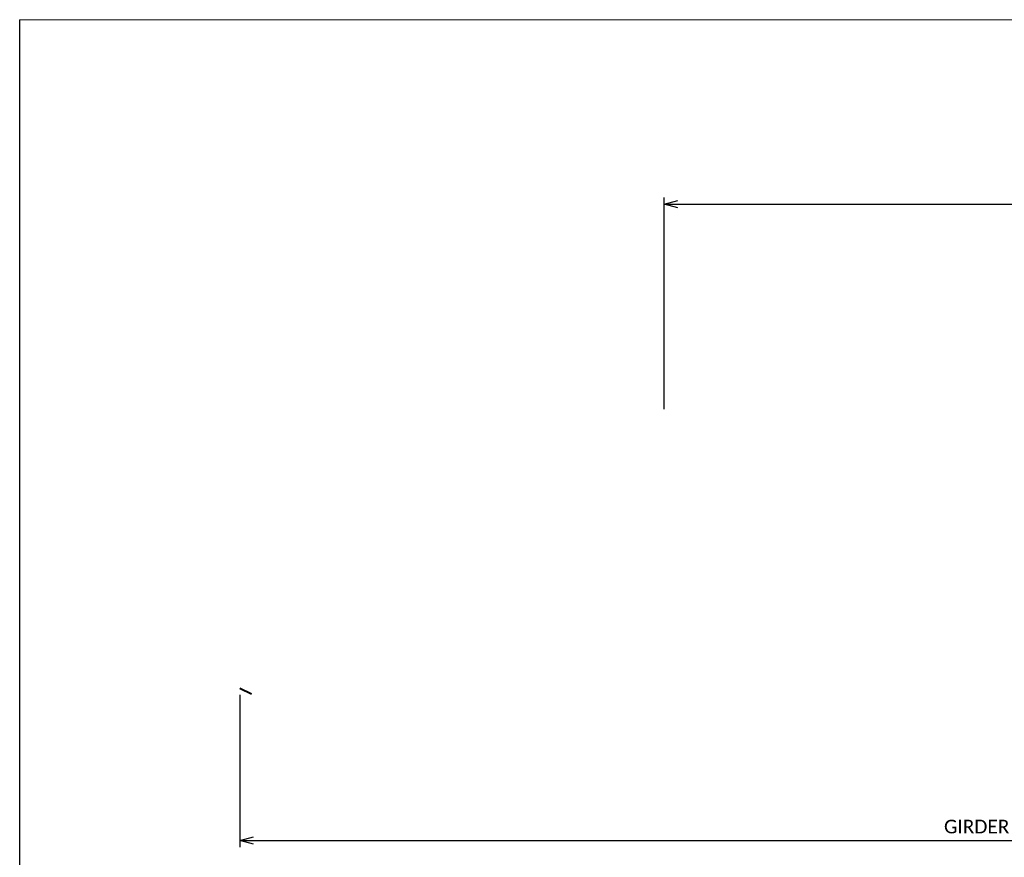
# Model space of a CAD drawing. Extents: x 23 to 884, y 6 to 258.
# Tile 3 of 11: x 23 to 131, y 166 to 258. Entities that reach past the tile are written whole.
import ezdxf

# ---------------------------------------------------------------- set-up
doc = ezdxf.new("R2010")
doc.units = 0
doc.header["$MEASUREMENT"] = 0
doc.linetypes.add('Wisdot7', pattern=[0.2875, 0.125, -0.05, 0.0625, -0.05])
for name, color, linetype, lineweight in [('B_ANNO_DIM', 7, 'Continuous', 18), ('B_ANNO_TEXT', 7, 'Continuous', 18), ('B_CONC_GIRD', 50, 'Continuous', 40)]:
    doc.layers.add(name, color=color, linetype=linetype, lineweight=lineweight)
doc.layers.add('B_ANNO_NOPLOT', color=47, linetype='Continuous', lineweight=18, plot=False)
doc.styles.get("Standard").update_dxf_attribs({"font": 'calibri.ttf'})
doc.dimstyles.get("Standard").update_dxf_attribs({"dimtxt": 0.0625, "dimasz": 0.0625, "dimexe": 0.03125, "dimexo": 0.03125, "dimgap": 0.03125, "dimtad": 1, "dimdec": 3, "dimzin": 3, "dimdsep": 46, "dimlunit": 4, "dimtxsty": 'Standard', "dimblk": 'OPEN30', "dimcen": 0.03125, "dimaunit": 1, "dimadec": 0, "dimazin": 3, "dimtfac": 0.75, "dimtdec": 3, "dimtofl": 0, "dimtmove": 0, "dimatfit": 3, "dimldrblk": 'OPEN30', "dimfxl": 1, "dimtfill": 1, "dimfrac": 1, "dimtolj": 1, "dimtzin": 0, "dimarcsym": 0})

# ---------------------------------------------------------------- blocks, each defined once
blk = doc.blocks.new('*U65')
at = {"layer": 'B_ANNO_NOPLOT', "flags": 128}
blk.add_lwpolyline([(15.35, -307.15), (15.35, -55.15), (339.28, -55.15), (339.28, -68.3), (393.35, -68.3), (393.35, -266.65), (331.92, -266.65), (331.92, -307.15)], close=True, dxfattribs=at)
at = {"layer": 'B_CONC_GIRD'}
blk.add_line((39.56, -128.64), (40.82, -129.27), dxfattribs=at)
blk = doc.blocks.new('_Open30')
at = {"color": 0, "linetype": 'ByBlock', "lineweight": -2}
for p, q in [((-1, 0.268), (0, 0)), ((0, 0), (-1, -0.268)), ((0, 0), (-1, 0))]:
    blk.add_line(p, q, dxfattribs=at)
blk = doc.blocks.new('*D17')
at = {"layer": 'B_ANNO_DIM', "color": 0, "lineweight": -2, "transparency": 16777216}
for p, q in [((222, 184.13), (222, 167.01)), ((46.72, 183.76), (46.72, 167.01)), ((48.22, 167.76), (220.5, 167.76))]:
    blk.add_line(p, q, dxfattribs=at)
at = {"layer": 'Defpoints', "color": 0, "transparency": 16777216}
for p in [(46.72, 184.51), (222, 184.88), (222, 167.76)]:
    blk.add_point(p, dxfattribs=at)
at = {"layer": 'B_ANNO_DIM', "color": 0, "lineweight": -2, "transparency": 16777216, "xscale": 1.5, "yscale": 1.5, "zscale": 1.5, "rotation": 180}
blk.add_blockref('_Open30', (46.72, 167.76), dxfattribs=at)
at = {"layer": 'B_ANNO_DIM', "color": 0, "lineweight": -2, "transparency": 16777216, "xscale": 1.5, "yscale": 1.5, "zscale": 1.5}
blk.add_blockref('_Open30', (222, 167.76), dxfattribs=at)
at = {"layer": 'B_ANNO_DIM', "color": 0, "transparency": 16777216, "insert": (134.36, 169.27), "char_height": 1.5, "attachment_point": 5, "bg_fill": 3, "box_fill_scale": 1.25, "bg_fill_color": 256, "bg_fill_true_color": 13158600, "bg_fill_transparency": 0}
blk.add_mtext('\\A1;GIRDER LENGTH = "L"', dxfattribs=at)
blk = doc.blocks.new('*D16')
at = {"layer": 'B_ANNO_DIM', "color": 0, "lineweight": -2, "transparency": 16777216}
for p, q in [((93.36, 215.16), (93.36, 238.45)), ((204.69, 215.16), (204.69, 238.45)), ((94.86, 237.7), (203.19, 237.7))]:
    blk.add_line(p, q, dxfattribs=at)
at = {"layer": 'Defpoints', "color": 0, "transparency": 16777216}
for p in [(204.69, 237.7), (93.36, 214.41), (204.69, 214.41)]:
    blk.add_point(p, dxfattribs=at)
at = {"layer": 'B_ANNO_DIM', "color": 0, "lineweight": -2, "transparency": 16777216, "xscale": 1.5, "yscale": 1.5, "zscale": 1.5, "rotation": 180}
blk.add_blockref('_Open30', (93.36, 237.7), dxfattribs=at)
at = {"layer": 'B_ANNO_DIM', "color": 0, "lineweight": -2, "transparency": 16777216, "xscale": 1.5, "yscale": 1.5, "zscale": 1.5}
blk.add_blockref('_Open30', (204.69, 237.7), dxfattribs=at)
blk = doc.blocks.new('*U138')
at = {"layer": 'B_ANNO_NOPLOT', "flags": 128}
blk.add_lwpolyline([(15.35, -307.15), (15.35, -55.15), (339.28, -55.15), (339.28, -68.3), (393.35, -68.3), (393.35, -266.65), (331.92, -266.65), (331.92, -307.15)], close=True, dxfattribs=at)
blk = doc.blocks.new('*U46')
at = {"layer": 'B_ANNO_NOPLOT', "flags": 128}
blk.add_lwpolyline([(22.5055, -324.5589), (22.5055, -72.5589), (346.4331, -72.5589), (346.4331, -85.7037), (400.5055, -85.7037), (400.5055, -284.0592), (339.0762, -284.0592), (339.0762, -324.5589)], close=True, dxfattribs=at)
at = {"layer": 'B_ANNO_TEXT'}
for tag, p in [('BN2', (271.4017, -121.9246)), ('BN3', (271.3917, -124.4304))]:
    blk.add_attdef(tag, p, '', height=1.5, dxfattribs=at)
blk.add_attdef('BN4', (269.9976, -140.0074), '', height=1.5, rotation=90, dxfattribs=at)
blk = doc.blocks.new('INS_G28_BASE')
at = {"layer": 'B_ANNO_TEXT'}
for tag, p in [('SP', (147.202, 238.4199)), ('BN', (178.9481, 158.8115)), ('ML', (212.0096, 158.7097)), ('SN', (83.1221, 134.9383)), ('PF', (93.1929, 134.9796)), ('AH1', (348.4352, 56.8925))]:
    blk.add_attdef(tag, p, '', height=1.5, dxfattribs=at)
blk.add_attdef('ET', (311.0327, 119.6896), '', height=1.5, rotation=90, dxfattribs=at)
at = {"layer": 'B_ANNO_DIM'}
for base, p1, p2, text, picture, middle in [((204.6908, 237.697), (93.3569, 214.4148), (204.6908, 214.4148), ' ', '*D16', (149.0239, 237.697)), ((221.9958, 167.7553), (46.7176, 184.5131), (221.9958, 184.8833), 'GIRDER LENGTH = "L"', '*D17', (134.3567, 169.2726))]:
    dim = blk.add_linear_dim(base=base, p1=p1, p2=p2, text=text, dimstyle='Standard', override={"dimscale": 24}, dxfattribs=at)
    dim.commit()
    dim.dimension.update_dxf_attribs({"geometry": picture, "text_midpoint": middle})

msp = doc.modelspace()

# ---------------------------------------------------------------- block references
at = {"linetype": 'Wisdot7'}
msp.add_blockref('*U65', (7.15, 313.15), dxfattribs=at)

# ---------------------------------------------------------------- next in the draw order: block references
msp.add_blockref('INS_G28_BASE', (0, 0))

# ---------------------------------------------------------------- next in the draw order: block references
msp.add_blockref('*U138', (7.15, 313.15), dxfattribs=at)

# ---------------------------------------------------------------- next in the draw order: block references
msp.add_blockref('*U46', (0, 330.56), dxfattribs=at)

doc.saveas('drawing.dxf')
